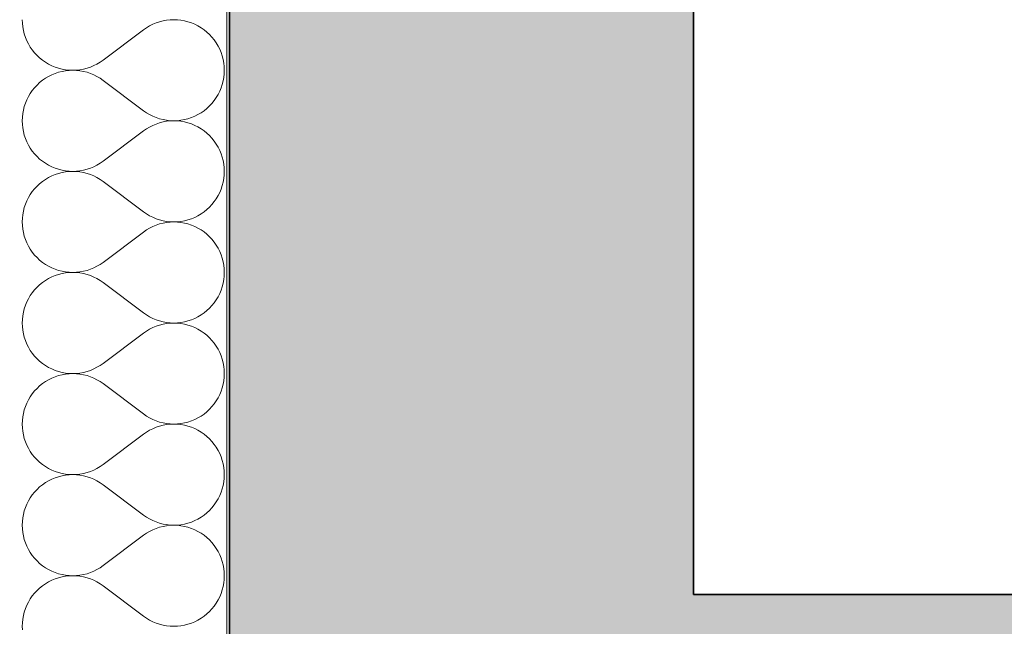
# Model space of a CAD drawing. Header units: millimetres. Extents: x 82175 to 237000, y 24756 to 471700.
# Tile 155 of 256: x 92622 to 93364, y 379892 to 380349. Entities that reach past the tile are written whole.
import ezdxf

# ---------------------------------------------------------------- set-up
doc = ezdxf.new("R2010")
doc.units = ezdxf.units.MM
for name, color, linetype in [('- A - ocieplenie', 8, 'Continuous'), ('Konstrukcja - Stropy', 8, 'Continuous'), ('Konstrukcja - Ściany działowe', 8, 'Continuous'), ('Konstrukcja - Ściany zewnętrzne', 8, 'Continuous')]:
    doc.layers.add(name, color=color, linetype=linetype)

# ---------------------------------------------------------------- blocks, each defined once
blk = doc.blocks.new('*X29')
at = {"layer": '- A - ocieplenie', "linetype": 'Continuous', "lineweight": 13, "ltscale": 100}
for p, q in [((19781.28, 389880.71), (19781.38, 389877.99)), ((19892.83, 389880.61), (19890.12, 389880.31)), ((19895.55, 389880.71), (19892.83, 389880.61)), ((19898.26, 389880.61), (19895.55, 389880.71)), ((19900.97, 389880.32), (19898.26, 389880.61)), ((19781.38, 389877.99), (19781.67, 389875.28)), ((19781.67, 389875.28), (19782.16, 389872.61)), ((19872.71, 389873.09), (19842.24, 389850.23)), ((19874.95, 389874.64), (19872.71, 389873.09)), ((19877.28, 389876.03), (19874.95, 389874.64)), ((19879.72, 389877.25), (19877.28, 389876.03)), ((19882.23, 389878.29), (19879.72, 389877.25)), ((19884.81, 389879.16), (19882.23, 389878.29)), ((19887.45, 389879.83), (19884.81, 389879.16)), ((19890.12, 389880.31), (19887.45, 389879.83)), ((19903.65, 389879.84), (19900.97, 389880.32)), ((19906.28, 389879.17), (19903.65, 389879.84)), ((19908.87, 389878.31), (19906.28, 389879.17)), ((19911.38, 389877.27), (19908.87, 389878.31)), ((19913.81, 389876.05), (19911.38, 389877.27)), ((19916.15, 389874.67), (19913.81, 389876.05)), ((19918.39, 389873.12), (19916.15, 389874.67)), ((19920.51, 389871.41), (19918.39, 389873.12)), ((19782.16, 389872.61), (19782.83, 389869.97)), ((19782.83, 389869.97), (19783.69, 389867.39)), ((19783.69, 389867.39), (19784.73, 389864.88)), ((19922.5, 389869.56), (19920.51, 389871.41)), ((19924.35, 389867.57), (19922.5, 389869.56)), ((19926.06, 389865.45), (19924.35, 389867.57)), ((19784.73, 389864.88), (19785.95, 389862.44)), ((19785.95, 389862.44), (19787.34, 389860.1)), ((19787.34, 389860.1), (19788.89, 389857.87)), ((19927.61, 389863.21), (19926.06, 389865.45)), ((19929, 389860.88), (19927.61, 389863.21)), ((19930.22, 389858.44), (19929, 389860.88)), ((19931.26, 389855.93), (19930.22, 389858.44)), ((19788.89, 389857.87), (19790.6, 389855.75)), ((19790.6, 389855.75), (19792.45, 389853.76)), ((19792.45, 389853.76), (19794.44, 389851.91)), ((19794.44, 389851.91), (19796.56, 389850.2)), ((19932.12, 389853.35), (19931.26, 389855.93)), ((19932.79, 389850.71), (19932.12, 389853.35)), ((19933.28, 389848.03), (19932.79, 389850.71)), ((19796.56, 389850.2), (19798.8, 389848.65)), ((19798.8, 389848.65), (19801.14, 389847.26)), ((19801.14, 389847.26), (19803.57, 389846.05)), ((19803.57, 389846.05), (19806.08, 389845.01)), ((19806.08, 389845.01), (19808.67, 389844.15)), ((19808.67, 389844.15), (19811.3, 389843.48)), ((19811.3, 389843.48), (19813.98, 389843)), ((19824.83, 389843), (19827.5, 389843.49)), ((19827.5, 389843.49), (19830.14, 389844.16)), ((19830.14, 389844.16), (19832.72, 389845.02)), ((19832.72, 389845.02), (19835.23, 389846.07)), ((19835.23, 389846.07), (19837.66, 389847.29)), ((19837.66, 389847.29), (19840, 389848.68)), ((19840, 389848.68), (19842.24, 389850.23)), ((19933.57, 389845.33), (19933.28, 389848.03)), ((19933.67, 389842.61), (19933.57, 389845.33)), ((19798.8, 389836.57), (19796.56, 389835.02)), ((19801.14, 389837.96), (19798.8, 389836.57)), ((19803.57, 389839.18), (19801.14, 389837.96)), ((19806.08, 389840.22), (19803.57, 389839.18)), ((19808.67, 389841.07), (19806.08, 389840.22)), ((19811.3, 389841.75), (19808.67, 389841.07)), ((19813.98, 389842.23), (19811.3, 389841.75)), ((19813.98, 389843), (19816.69, 389842.71)), ((19816.69, 389842.52), (19813.98, 389842.23)), ((19816.69, 389842.71), (19819.4, 389842.61)), ((19819.4, 389842.61), (19816.69, 389842.52)), ((19819.4, 389842.61), (19822.12, 389842.71)), ((19822.12, 389842.51), (19819.4, 389842.61)), ((19822.12, 389842.71), (19824.83, 389843)), ((19824.83, 389842.22), (19822.12, 389842.51)), ((19827.5, 389841.73), (19824.83, 389842.22)), ((19830.14, 389841.06), (19827.5, 389841.73)), ((19832.72, 389840.2), (19830.14, 389841.06)), ((19835.23, 389839.16), (19832.72, 389840.2)), ((19837.66, 389837.94), (19835.23, 389839.16)), ((19840, 389836.55), (19837.66, 389837.94)), ((19842.24, 389834.99), (19840, 389836.55)), ((19932.79, 389834.51), (19933.28, 389837.19)), ((19933.28, 389837.19), (19933.57, 389839.89)), ((19933.57, 389839.89), (19933.67, 389842.61)), ((19790.6, 389829.47), (19788.89, 389827.35)), ((19792.45, 389831.46), (19790.6, 389829.47)), ((19794.44, 389833.32), (19792.45, 389831.46)), ((19796.56, 389835.02), (19794.44, 389833.32)), ((19872.71, 389812.14), (19842.24, 389834.99)), ((19930.22, 389826.78), (19931.26, 389829.29)), ((19931.26, 389829.29), (19932.12, 389831.87)), ((19932.12, 389831.87), (19932.79, 389834.51)), ((19785.95, 389822.78), (19784.73, 389820.35)), ((19787.34, 389825.12), (19785.95, 389822.78)), ((19788.89, 389827.35), (19787.34, 389825.12)), ((19926.06, 389819.77), (19927.61, 389822.01)), ((19927.61, 389822.01), (19929, 389824.35)), ((19929, 389824.35), (19930.22, 389826.78)), ((19782.83, 389815.25), (19782.16, 389812.62)), ((19783.69, 389817.83), (19782.83, 389815.25)), ((19784.73, 389820.35), (19783.69, 389817.83)), ((19918.39, 389812.11), (19920.51, 389813.81)), ((19920.51, 389813.81), (19922.5, 389815.67)), ((19922.5, 389815.67), (19924.35, 389817.66)), ((19924.35, 389817.66), (19926.06, 389819.77)), ((19781.38, 389807.23), (19781.28, 389804.52)), ((19781.67, 389809.94), (19781.38, 389807.23)), ((19782.16, 389812.62), (19781.67, 389809.94)), ((19872.71, 389812.14), (19874.95, 389810.58)), ((19874.95, 389810.58), (19877.28, 389809.19)), ((19877.28, 389809.19), (19879.72, 389807.97)), ((19879.72, 389807.97), (19882.23, 389806.93)), ((19882.23, 389806.93), (19884.81, 389806.07)), ((19906.28, 389806.05), (19908.87, 389806.91)), ((19908.87, 389806.91), (19911.38, 389807.95)), ((19911.38, 389807.95), (19913.81, 389809.17)), ((19913.81, 389809.17), (19916.15, 389810.56)), ((19916.15, 389810.56), (19918.39, 389812.11)), ((19781.28, 389804.52), (19781.38, 389801.8)), ((19781.38, 389801.8), (19781.67, 389799.09)), ((19781.67, 389799.09), (19782.16, 389796.42)), ((19877.28, 389799.84), (19874.95, 389798.45)), ((19879.72, 389801.06), (19877.28, 389799.84)), ((19882.23, 389802.1), (19879.72, 389801.06)), ((19884.81, 389802.96), (19882.23, 389802.1)), ((19884.81, 389806.07), (19887.45, 389805.39)), ((19887.45, 389803.64), (19884.81, 389802.96)), ((19887.45, 389805.39), (19890.12, 389804.91)), ((19890.12, 389804.12), (19887.45, 389803.64)), ((19890.12, 389804.91), (19892.83, 389804.61)), ((19892.83, 389804.42), (19890.12, 389804.12)), ((19892.83, 389804.61), (19895.55, 389804.52)), ((19895.55, 389804.52), (19892.83, 389804.42)), ((19895.55, 389804.52), (19898.26, 389804.61)), ((19898.26, 389804.42), (19895.55, 389804.52)), ((19898.26, 389804.61), (19900.97, 389804.9)), ((19900.97, 389804.13), (19898.26, 389804.42)), ((19900.97, 389804.9), (19903.65, 389805.38)), ((19903.65, 389803.65), (19900.97, 389804.13)), ((19903.65, 389805.38), (19906.28, 389806.05)), ((19906.28, 389802.98), (19903.65, 389803.65)), ((19908.87, 389802.12), (19906.28, 389802.98)), ((19911.38, 389801.08), (19908.87, 389802.12)), ((19913.81, 389799.86), (19911.38, 389801.08)), ((19916.15, 389798.48), (19913.81, 389799.86)), ((19782.16, 389796.42), (19782.83, 389793.78)), ((19782.83, 389793.78), (19783.69, 389791.2)), ((19872.71, 389796.9), (19842.24, 389774.04)), ((19874.95, 389798.45), (19872.71, 389796.9)), ((19918.39, 389796.93), (19916.15, 389798.48)), ((19920.51, 389795.22), (19918.39, 389796.93)), ((19922.5, 389793.37), (19920.51, 389795.22)), ((19924.35, 389791.38), (19922.5, 389793.37)), ((19926.06, 389789.26), (19924.35, 389791.38)), ((19783.69, 389791.2), (19784.73, 389788.68)), ((19784.73, 389788.68), (19785.95, 389786.25)), ((19785.95, 389786.25), (19787.34, 389783.91)), ((19787.34, 389783.91), (19788.89, 389781.68)), ((19927.61, 389787.02), (19926.06, 389789.26)), ((19929, 389784.68), (19927.61, 389787.02)), ((19930.22, 389782.25), (19929, 389784.68)), ((19788.89, 389781.68), (19790.6, 389779.56)), ((19790.6, 389779.56), (19792.45, 389777.57)), ((19792.45, 389777.57), (19794.44, 389775.72)), ((19931.26, 389779.74), (19930.22, 389782.25)), ((19932.12, 389777.16), (19931.26, 389779.74)), ((19932.79, 389774.52), (19932.12, 389777.16)), ((19794.44, 389775.72), (19796.56, 389774.01)), ((19796.56, 389774.01), (19798.8, 389772.46)), ((19798.8, 389772.46), (19801.14, 389771.07)), ((19801.14, 389771.07), (19803.57, 389769.86)), ((19803.57, 389769.86), (19806.08, 389768.82)), ((19832.72, 389768.83), (19835.23, 389769.88)), ((19835.23, 389769.88), (19837.66, 389771.1)), ((19837.66, 389771.1), (19840, 389772.49)), ((19840, 389772.49), (19842.24, 389774.04)), ((19933.28, 389771.84), (19932.79, 389774.52)), ((19933.57, 389769.14), (19933.28, 389771.84)), ((19933.67, 389766.42), (19933.57, 389769.14)), ((19801.14, 389761.77), (19798.8, 389760.38)), ((19803.57, 389762.99), (19801.14, 389761.77)), ((19806.08, 389764.03), (19803.57, 389762.99)), ((19806.08, 389768.82), (19808.67, 389767.96)), ((19808.67, 389764.88), (19806.08, 389764.03)), ((19808.67, 389767.96), (19811.3, 389767.29)), ((19811.3, 389765.55), (19808.67, 389764.88)), ((19811.3, 389767.29), (19813.98, 389766.81)), ((19813.98, 389766.04), (19811.3, 389765.55)), ((19813.98, 389766.81), (19816.69, 389766.52)), ((19816.69, 389766.33), (19813.98, 389766.04)), ((19816.69, 389766.52), (19819.4, 389766.42)), ((19819.4, 389766.42), (19816.69, 389766.33)), ((19819.4, 389766.42), (19822.12, 389766.52)), ((19822.12, 389766.32), (19819.4, 389766.42)), ((19822.12, 389766.52), (19824.83, 389766.81)), ((19824.83, 389766.03), (19822.12, 389766.32)), ((19824.83, 389766.81), (19827.5, 389767.3)), ((19827.5, 389765.54), (19824.83, 389766.03)), ((19827.5, 389767.3), (19830.14, 389767.97)), ((19830.14, 389764.87), (19827.5, 389765.54)), ((19830.14, 389767.97), (19832.72, 389768.83)), ((19832.72, 389764.01), (19830.14, 389764.87)), ((19835.23, 389762.97), (19832.72, 389764.01)), ((19837.66, 389761.75), (19835.23, 389762.97)), ((19840, 389760.36), (19837.66, 389761.75)), ((19933.28, 389761), (19933.57, 389763.7)), ((19933.57, 389763.7), (19933.67, 389766.42)), ((19792.45, 389755.27), (19790.6, 389753.28)), ((19794.44, 389757.12), (19792.45, 389755.27)), ((19796.56, 389758.83), (19794.44, 389757.12)), ((19798.8, 389760.38), (19796.56, 389758.83)), ((19842.24, 389758.8), (19840, 389760.36)), ((19872.71, 389735.94), (19842.24, 389758.8)), ((19931.26, 389753.1), (19932.12, 389755.68)), ((19932.12, 389755.68), (19932.79, 389758.32)), ((19932.79, 389758.32), (19933.28, 389761)), ((19787.34, 389748.93), (19785.95, 389746.59)), ((19788.89, 389751.16), (19787.34, 389748.93)), ((19790.6, 389753.28), (19788.89, 389751.16)), ((19927.61, 389745.82), (19929, 389748.16)), ((19929, 389748.16), (19930.22, 389750.59)), ((19930.22, 389750.59), (19931.26, 389753.1)), ((19783.69, 389741.64), (19782.83, 389739.06)), ((19784.73, 389744.16), (19783.69, 389741.64)), ((19785.95, 389746.59), (19784.73, 389744.16)), ((19920.51, 389737.62), (19922.5, 389739.47)), ((19922.5, 389739.47), (19924.35, 389741.47)), ((19924.35, 389741.47), (19926.06, 389743.58)), ((19926.06, 389743.58), (19927.61, 389745.82)), ((19781.67, 389733.75), (19781.38, 389731.04)), ((19782.16, 389736.43), (19781.67, 389733.75)), ((19782.83, 389739.06), (19782.16, 389736.43)), ((19872.71, 389735.94), (19874.95, 389734.39)), ((19874.95, 389734.39), (19877.28, 389733)), ((19877.28, 389733), (19879.72, 389731.78)), ((19911.38, 389731.76), (19913.81, 389732.98)), ((19913.81, 389732.98), (19916.15, 389734.36)), ((19916.15, 389734.36), (19918.39, 389735.92)), ((19918.39, 389735.92), (19920.51, 389737.62)), ((19781.38, 389731.04), (19781.28, 389728.33)), ((19781.28, 389728.33), (19781.38, 389725.61)), ((19781.38, 389725.61), (19781.67, 389722.9)), ((19879.72, 389724.87), (19877.28, 389723.65)), ((19879.72, 389731.78), (19882.23, 389730.74)), ((19882.23, 389725.91), (19879.72, 389724.87)), ((19882.23, 389730.74), (19884.81, 389729.88)), ((19884.81, 389726.77), (19882.23, 389725.91)), ((19884.81, 389729.88), (19887.45, 389729.2)), ((19887.45, 389727.45), (19884.81, 389726.77)), ((19887.45, 389729.2), (19890.12, 389728.72)), ((19890.12, 389727.93), (19887.45, 389727.45)), ((19890.12, 389728.72), (19892.83, 389728.42)), ((19892.83, 389728.23), (19890.12, 389727.93)), ((19892.83, 389728.42), (19895.55, 389728.33)), ((19895.55, 389728.33), (19892.83, 389728.23)), ((19895.55, 389728.33), (19898.26, 389728.42)), ((19898.26, 389728.23), (19895.55, 389728.33)), ((19898.26, 389728.42), (19900.97, 389728.71)), ((19900.97, 389727.94), (19898.26, 389728.23)), ((19900.97, 389728.71), (19903.65, 389729.19)), ((19903.65, 389727.46), (19900.97, 389727.94)), ((19903.65, 389729.19), (19906.28, 389729.86)), ((19906.28, 389726.79), (19903.65, 389727.46)), ((19906.28, 389729.86), (19908.87, 389730.72)), ((19908.87, 389725.93), (19906.28, 389726.79)), ((19908.87, 389730.72), (19911.38, 389731.76)), ((19911.38, 389724.89), (19908.87, 389725.93)), ((19913.81, 389723.67), (19911.38, 389724.89)), ((19781.67, 389722.9), (19782.16, 389720.22)), ((19782.16, 389720.22), (19782.83, 389717.59)), ((19782.83, 389717.59), (19783.69, 389715.01)), ((19872.71, 389720.71), (19842.24, 389697.85)), ((19874.95, 389722.26), (19872.71, 389720.71)), ((19877.28, 389723.65), (19874.95, 389722.26)), ((19916.15, 389722.29), (19913.81, 389723.67)), ((19918.39, 389720.74), (19916.15, 389722.29)), ((19920.51, 389719.03), (19918.39, 389720.74)), ((19922.5, 389717.18), (19920.51, 389719.03)), ((19924.35, 389715.19), (19922.5, 389717.18)), ((19783.69, 389715.01), (19784.73, 389712.49)), ((19784.73, 389712.49), (19785.95, 389710.06)), ((19785.95, 389710.06), (19787.34, 389707.72)), ((19926.06, 389713.07), (19924.35, 389715.19)), ((19927.61, 389710.83), (19926.06, 389713.07)), ((19929, 389708.49), (19927.61, 389710.83)), ((19787.34, 389707.72), (19788.89, 389705.49)), ((19788.89, 389705.49), (19790.6, 389703.37)), ((19790.6, 389703.37), (19792.45, 389701.38)), ((19930.22, 389706.06), (19929, 389708.49)), ((19931.26, 389703.55), (19930.22, 389706.06)), ((19932.12, 389700.97), (19931.26, 389703.55)), ((19792.45, 389701.38), (19794.44, 389699.53)), ((19794.44, 389699.53), (19796.56, 389697.82)), ((19796.56, 389697.82), (19798.8, 389696.27)), ((19798.8, 389696.27), (19801.14, 389694.88)), ((19801.14, 389694.88), (19803.57, 389693.67)), ((19835.23, 389693.69), (19837.66, 389694.91)), ((19837.66, 389694.91), (19840, 389696.3)), ((19840, 389696.3), (19842.24, 389697.85)), ((19932.79, 389698.33), (19932.12, 389700.97)), ((19933.28, 389695.65), (19932.79, 389698.33)), ((19933.57, 389692.95), (19933.28, 389695.65)), ((19803.57, 389693.67), (19806.08, 389692.63)), ((19806.08, 389687.83), (19803.57, 389686.8)), ((19806.08, 389692.63), (19808.67, 389691.77)), ((19808.67, 389688.69), (19806.08, 389687.83)), ((19808.67, 389691.77), (19811.3, 389691.1)), ((19811.3, 389689.36), (19808.67, 389688.69)), ((19811.3, 389691.1), (19813.98, 389690.61)), ((19813.98, 389689.85), (19811.3, 389689.36)), ((19813.98, 389690.61), (19816.69, 389690.33)), ((19816.69, 389690.13), (19813.98, 389689.85)), ((19816.69, 389690.33), (19819.4, 389690.23)), ((19819.4, 389690.23), (19816.69, 389690.13)), ((19819.4, 389690.23), (19822.12, 389690.33)), ((19822.12, 389690.13), (19819.4, 389690.23)), ((19822.12, 389690.33), (19824.83, 389690.62)), ((19824.83, 389689.84), (19822.12, 389690.13)), ((19824.83, 389690.62), (19827.5, 389691.11)), ((19827.5, 389689.35), (19824.83, 389689.84)), ((19827.5, 389691.11), (19830.14, 389691.78)), ((19830.14, 389688.68), (19827.5, 389689.35)), ((19830.14, 389691.78), (19832.72, 389692.64)), ((19832.72, 389687.82), (19830.14, 389688.68)), ((19832.72, 389692.64), (19835.23, 389693.69)), ((19835.23, 389686.77), (19832.72, 389687.82)), ((19933.28, 389684.81), (19933.57, 389687.51)), ((19933.67, 389690.23), (19933.57, 389692.95)), ((19933.57, 389687.51), (19933.67, 389690.23)), ((19794.44, 389680.93), (19792.45, 389679.08)), ((19796.56, 389682.64), (19794.44, 389680.93)), ((19798.8, 389684.19), (19796.56, 389682.64)), ((19801.14, 389685.58), (19798.8, 389684.19)), ((19803.57, 389686.8), (19801.14, 389685.58)), ((19837.66, 389685.55), (19835.23, 389686.77)), ((19840, 389684.16), (19837.66, 389685.55)), ((19842.24, 389682.61), (19840, 389684.16)), ((19872.71, 389659.75), (19842.24, 389682.61)), ((19932.12, 389679.49), (19932.79, 389682.13)), ((19932.79, 389682.13), (19933.28, 389684.81)), ((19787.34, 389672.74), (19785.95, 389670.4)), ((19788.89, 389674.97), (19787.34, 389672.74)), ((19790.6, 389677.09), (19788.89, 389674.97)), ((19792.45, 389679.08), (19790.6, 389677.09)), ((19929, 389671.97), (19930.22, 389674.4)), ((19930.22, 389674.4), (19931.26, 389676.91)), ((19931.26, 389676.91), (19932.12, 389679.49)), ((19783.69, 389665.45), (19782.83, 389662.87)), ((19784.73, 389667.97), (19783.69, 389665.45)), ((19785.95, 389670.4), (19784.73, 389667.97)), ((19922.5, 389663.28), (19924.35, 389665.27)), ((19924.35, 389665.27), (19926.06, 389667.39)), ((19926.06, 389667.39), (19927.61, 389669.63)), ((19927.61, 389669.63), (19929, 389671.97)), ((19782.16, 389660.24), (19781.67, 389657.56)), ((19782.83, 389662.87), (19782.16, 389660.24)), ((19872.71, 389659.75), (19874.95, 389658.2)), ((19874.95, 389658.2), (19877.28, 389656.81)), ((19913.81, 389656.79), (19916.15, 389658.17)), ((19916.15, 389658.17), (19918.39, 389659.72)), ((19918.39, 389659.72), (19920.51, 389661.43)), ((19920.51, 389661.43), (19922.5, 389663.28)), ((19781.38, 389654.85), (19781.28, 389652.13)), ((19781.28, 389652.13), (19781.38, 389649.42)), ((19781.67, 389657.56), (19781.38, 389654.85)), ((19877.28, 389656.81), (19879.72, 389655.59)), ((19879.72, 389655.59), (19882.23, 389654.55)), ((19882.23, 389654.55), (19884.81, 389653.69)), ((19884.81, 389650.58), (19882.23, 389649.72)), ((19884.81, 389653.69), (19887.45, 389653.01)), ((19887.45, 389651.26), (19884.81, 389650.58)), ((19887.45, 389653.01), (19890.12, 389652.53)), ((19890.12, 389651.74), (19887.45, 389651.26)), ((19890.12, 389652.53), (19892.83, 389652.23)), ((19892.83, 389652.04), (19890.12, 389651.74)), ((19892.83, 389652.23), (19895.55, 389652.13)), ((19895.55, 389652.13), (19892.83, 389652.04)), ((19895.55, 389652.13), (19898.26, 389652.23)), ((19898.26, 389652.04), (19895.55, 389652.13)), ((19898.26, 389652.23), (19900.97, 389652.52)), ((19900.97, 389651.75), (19898.26, 389652.04)), ((19900.97, 389652.52), (19903.65, 389653)), ((19903.65, 389651.27), (19900.97, 389651.75)), ((19903.65, 389653), (19906.28, 389653.67)), ((19906.28, 389650.6), (19903.65, 389651.27)), ((19906.28, 389653.67), (19908.87, 389654.53)), ((19908.87, 389649.74), (19906.28, 389650.6)), ((19908.87, 389654.53), (19911.38, 389655.57)), ((19911.38, 389655.57), (19913.81, 389656.79)), ((19781.38, 389649.42), (19781.67, 389646.71)), ((19781.67, 389646.71), (19782.16, 389644.03)), ((19782.16, 389644.03), (19782.83, 389641.4)), ((19872.71, 389644.52), (19842.24, 389621.66)), ((19874.95, 389646.07), (19872.71, 389644.52)), ((19877.28, 389647.46), (19874.95, 389646.07)), ((19879.72, 389648.68), (19877.28, 389647.46)), ((19882.23, 389649.72), (19879.72, 389648.68)), ((19911.38, 389648.7), (19908.87, 389649.74)), ((19913.81, 389647.48), (19911.38, 389648.7)), ((19916.15, 389646.1), (19913.81, 389647.48)), ((19918.39, 389644.55), (19916.15, 389646.1)), ((19920.51, 389642.84), (19918.39, 389644.55)), ((19922.5, 389640.99), (19920.51, 389642.84)), ((19782.83, 389641.4), (19783.69, 389638.82)), ((19783.69, 389638.82), (19784.73, 389636.3)), ((19784.73, 389636.3), (19785.95, 389633.87)), ((19924.35, 389639), (19922.5, 389640.99)), ((19926.06, 389636.88), (19924.35, 389639)), ((19927.61, 389634.64), (19926.06, 389636.88)), ((19785.95, 389633.87), (19787.34, 389631.53)), ((19787.34, 389631.53), (19788.89, 389629.3)), ((19788.89, 389629.3), (19790.6, 389627.18)), ((19929, 389632.3), (19927.61, 389634.64)), ((19930.22, 389629.87), (19929, 389632.3)), ((19931.26, 389627.36), (19930.22, 389629.87)), ((19790.6, 389627.18), (19792.45, 389625.19)), ((19792.45, 389625.19), (19794.44, 389623.34)), ((19794.44, 389623.34), (19796.56, 389621.63)), ((19796.56, 389621.63), (19798.8, 389620.08)), ((19840, 389620.11), (19842.24, 389621.66)), ((19932.12, 389624.78), (19931.26, 389627.36)), ((19932.79, 389622.14), (19932.12, 389624.78)), ((19933.28, 389619.46), (19932.79, 389622.14)), ((19798.8, 389620.08), (19801.14, 389618.69)), ((19801.14, 389618.69), (19803.57, 389617.48)), ((19803.57, 389617.48), (19806.08, 389616.44)), ((19806.08, 389616.44), (19808.67, 389615.58)), ((19808.67, 389615.58), (19811.3, 389614.91)), ((19811.3, 389613.17), (19808.67, 389612.5)), ((19811.3, 389614.91), (19813.98, 389614.42)), ((19813.98, 389613.66), (19811.3, 389613.17)), ((19813.98, 389614.42), (19816.69, 389614.14)), ((19816.69, 389613.94), (19813.98, 389613.66)), ((19816.69, 389614.14), (19819.4, 389614.04)), ((19819.4, 389614.04), (19816.69, 389613.94)), ((19819.4, 389614.04), (19822.12, 389614.14)), ((19822.12, 389613.94), (19819.4, 389614.04)), ((19822.12, 389614.14), (19824.83, 389614.43)), ((19824.83, 389613.65), (19822.12, 389613.94)), ((19824.83, 389614.43), (19827.5, 389614.92)), ((19827.5, 389613.16), (19824.83, 389613.65)), ((19827.5, 389614.92), (19830.14, 389615.59)), ((19830.14, 389612.49), (19827.5, 389613.16)), ((19830.14, 389615.59), (19832.72, 389616.45)), ((19832.72, 389616.45), (19835.23, 389617.5)), ((19835.23, 389617.5), (19837.66, 389618.72)), ((19837.66, 389618.72), (19840, 389620.11)), ((19933.57, 389616.76), (19933.28, 389619.46)), ((19933.67, 389614.04), (19933.57, 389616.76)), ((19933.57, 389611.32), (19933.67, 389614.04)), ((19796.56, 389606.45), (19794.44, 389604.74)), ((19798.8, 389608), (19796.56, 389606.45)), ((19801.14, 389609.39), (19798.8, 389608)), ((19803.57, 389610.6), (19801.14, 389609.39)), ((19806.08, 389611.64), (19803.57, 389610.6)), ((19808.67, 389612.5), (19806.08, 389611.64)), ((19832.72, 389611.63), (19830.14, 389612.49)), ((19835.23, 389610.58), (19832.72, 389611.63)), ((19837.66, 389609.36), (19835.23, 389610.58)), ((19840, 389607.97), (19837.66, 389609.36)), ((19842.24, 389606.42), (19840, 389607.97)), ((19872.71, 389583.56), (19842.24, 389606.42)), ((19932.12, 389603.3), (19932.79, 389605.94)), ((19932.79, 389605.94), (19933.28, 389608.62)), ((19933.28, 389608.62), (19933.57, 389611.32)), ((19788.89, 389598.78), (19787.34, 389596.55)), ((19790.6, 389600.9), (19788.89, 389598.78)), ((19792.45, 389602.89), (19790.6, 389600.9)), ((19794.44, 389604.74), (19792.45, 389602.89)), ((19930.22, 389598.21), (19931.26, 389600.72)), ((19931.26, 389600.72), (19932.12, 389603.3)), ((19784.73, 389591.78), (19783.69, 389589.26)), ((19785.95, 389594.21), (19784.73, 389591.78)), ((19787.34, 389596.55), (19785.95, 389594.21)), ((19924.35, 389589.08), (19926.06, 389591.2)), ((19926.06, 389591.2), (19927.61, 389593.44)), ((19927.61, 389593.44), (19929, 389595.78)), ((19929, 389595.78), (19930.22, 389598.21)), ((19782.16, 389584.05), (19781.67, 389581.37)), ((19782.83, 389586.68), (19782.16, 389584.05)), ((19783.69, 389589.26), (19782.83, 389586.68)), ((19872.71, 389583.56), (19874.95, 389582.01)), ((19916.15, 389581.98), (19918.39, 389583.53)), ((19918.39, 389583.53), (19920.51, 389585.24)), ((19920.51, 389585.24), (19922.5, 389587.09)), ((19922.5, 389587.09), (19924.35, 389589.08)), ((19781.38, 389578.66), (19781.28, 389575.94)), ((19781.67, 389581.37), (19781.38, 389578.66)), ((19874.95, 389582.01), (19877.28, 389580.62)), ((19877.28, 389580.62), (19879.72, 389579.4)), ((19879.72, 389579.4), (19882.23, 389578.36)), ((19882.23, 389578.36), (19884.81, 389577.5)), ((19884.81, 389577.5), (19887.45, 389576.82)), ((19887.45, 389576.82), (19890.12, 389576.34)), ((19890.12, 389576.34), (19892.83, 389576.04)), ((19892.83, 389576.04), (19895.55, 389575.94)), ((19895.55, 389575.94), (19898.26, 389576.04)), ((19898.26, 389576.04), (19900.97, 389576.33)), ((19900.97, 389576.33), (19903.65, 389576.81)), ((19903.65, 389576.81), (19906.28, 389577.48)), ((19906.28, 389577.48), (19908.87, 389578.34)), ((19908.87, 389578.34), (19911.38, 389579.38)), ((19911.38, 389579.38), (19913.81, 389580.6)), ((19913.81, 389580.6), (19916.15, 389581.98)), ((19781.28, 389575.94), (19781.38, 389573.23)), ((19781.38, 389573.23), (19781.67, 389570.52)), ((19781.67, 389570.52), (19782.16, 389567.84)), ((19874.95, 389569.88), (19872.71, 389568.33)), ((19877.28, 389571.27), (19874.95, 389569.88)), ((19879.72, 389572.49), (19877.28, 389571.27)), ((19882.23, 389573.53), (19879.72, 389572.49)), ((19884.81, 389574.39), (19882.23, 389573.53)), ((19887.45, 389575.07), (19884.81, 389574.39)), ((19890.12, 389575.55), (19887.45, 389575.07)), ((19892.83, 389575.85), (19890.12, 389575.55)), ((19895.55, 389575.94), (19892.83, 389575.85)), ((19898.26, 389575.85), (19895.55, 389575.94)), ((19900.97, 389575.56), (19898.26, 389575.85)), ((19903.65, 389575.08), (19900.97, 389575.56)), ((19906.28, 389574.41), (19903.65, 389575.08)), ((19908.87, 389573.55), (19906.28, 389574.41)), ((19911.38, 389572.51), (19908.87, 389573.55)), ((19913.81, 389571.29), (19911.38, 389572.51)), ((19916.15, 389569.91), (19913.81, 389571.29)), ((19918.39, 389568.35), (19916.15, 389569.91)), ((19782.16, 389567.84), (19782.83, 389565.21)), ((19782.83, 389565.21), (19783.69, 389562.63)), ((19783.69, 389562.63), (19784.73, 389560.11)), ((19872.71, 389568.33), (19842.24, 389545.47)), ((19920.51, 389566.65), (19918.39, 389568.35)), ((19922.5, 389564.8), (19920.51, 389566.65)), ((19924.35, 389562.8), (19922.5, 389564.8)), ((19926.06, 389560.69), (19924.35, 389562.8)), ((19784.73, 389560.11), (19785.95, 389557.68)), ((19785.95, 389557.68), (19787.34, 389555.34)), ((19787.34, 389555.34), (19788.89, 389553.11)), ((19927.61, 389558.45), (19926.06, 389560.69)), ((19929, 389556.11), (19927.61, 389558.45)), ((19930.22, 389553.68), (19929, 389556.11)), ((19788.89, 389553.11), (19790.6, 389550.99)), ((19790.6, 389550.99), (19792.45, 389549)), ((19792.45, 389549), (19794.44, 389547.15)), ((19794.44, 389547.15), (19796.56, 389545.44)), ((19931.26, 389551.17), (19930.22, 389553.68)), ((19932.12, 389548.59), (19931.26, 389551.17)), ((19932.79, 389545.95), (19932.12, 389548.59)), ((19796.56, 389545.44), (19798.8, 389543.89)), ((19798.8, 389543.89), (19801.14, 389542.5)), ((19801.14, 389542.5), (19803.57, 389541.28)), ((19803.57, 389541.28), (19806.08, 389540.24)), ((19806.08, 389540.24), (19808.67, 389539.39)), ((19808.67, 389539.39), (19811.3, 389538.72)), ((19827.5, 389538.73), (19830.14, 389539.4)), ((19830.14, 389539.4), (19832.72, 389540.26)), ((19832.72, 389540.26), (19835.23, 389541.3)), ((19835.23, 389541.3), (19837.66, 389542.52)), ((19837.66, 389542.52), (19840, 389543.91)), ((19840, 389543.91), (19842.24, 389545.47)), ((19933.28, 389543.27), (19932.79, 389545.95)), ((19933.57, 389540.57), (19933.28, 389543.27)), ((19933.67, 389537.85), (19933.57, 389540.57)), ((19798.8, 389531.81), (19796.56, 389530.26)), ((19801.14, 389533.2), (19798.8, 389531.81)), ((19803.57, 389534.41), (19801.14, 389533.2)), ((19806.08, 389535.45), (19803.57, 389534.41)), ((19808.67, 389536.31), (19806.08, 389535.45)), ((19811.3, 389536.98), (19808.67, 389536.31)), ((19811.3, 389538.72), (19813.98, 389538.23)), ((19813.98, 389537.46), (19811.3, 389536.98)), ((19813.98, 389538.23), (19816.69, 389537.94)), ((19816.69, 389537.75), (19813.98, 389537.46)), ((19816.69, 389537.94), (19819.4, 389537.85)), ((19819.4, 389537.85), (19816.69, 389537.75)), ((19819.4, 389537.85), (19822.12, 389537.95)), ((19822.12, 389537.75), (19819.4, 389537.85)), ((19822.12, 389537.95), (19824.83, 389538.24)), ((19824.83, 389537.46), (19822.12, 389537.75)), ((19824.83, 389538.24), (19827.5, 389538.73)), ((19827.5, 389536.97), (19824.83, 389537.46)), ((19830.14, 389536.3), (19827.5, 389536.97)), ((19832.72, 389535.44), (19830.14, 389536.3)), ((19835.23, 389534.39), (19832.72, 389535.44)), ((19837.66, 389533.17), (19835.23, 389534.39)), ((19840, 389531.78), (19837.66, 389533.17)), ((19842.24, 389530.23), (19840, 389531.78)), ((19932.79, 389529.75), (19933.28, 389532.43)), ((19933.28, 389532.43), (19933.57, 389535.13)), ((19933.57, 389535.13), (19933.67, 389537.85)), ((19790.6, 389524.71), (19788.89, 389522.59)), ((19792.45, 389526.7), (19790.6, 389524.71)), ((19794.44, 389528.55), (19792.45, 389526.7)), ((19796.56, 389530.26), (19794.44, 389528.55)), ((19872.71, 389507.37), (19842.24, 389530.23)), ((19930.22, 389522.02), (19931.26, 389524.53)), ((19931.26, 389524.53), (19932.12, 389527.11)), ((19932.12, 389527.11), (19932.79, 389529.75)), ((19785.95, 389518.02), (19784.73, 389515.59)), ((19787.34, 389520.36), (19785.95, 389518.02)), ((19788.89, 389522.59), (19787.34, 389520.36)), ((19926.06, 389515.01), (19927.61, 389517.25)), ((19927.61, 389517.25), (19929, 389519.59)), ((19929, 389519.59), (19930.22, 389522.02)), ((19782.83, 389510.49), (19782.16, 389507.86)), ((19783.69, 389513.07), (19782.83, 389510.49)), ((19784.73, 389515.59), (19783.69, 389513.07)), ((19920.51, 389509.05), (19922.5, 389510.9)), ((19922.5, 389510.9), (19924.35, 389512.89)), ((19924.35, 389512.89), (19926.06, 389515.01)), ((19781.38, 389502.47), (19781.28, 389499.75)), ((19781.67, 389505.18), (19781.38, 389502.47)), ((19782.16, 389507.86), (19781.67, 389505.18)), ((19872.71, 389507.37), (19874.95, 389505.82)), ((19874.95, 389505.82), (19877.28, 389504.43)), ((19877.28, 389504.43), (19879.72, 389503.21)), ((19879.72, 389503.21), (19882.23, 389502.17)), ((19882.23, 389502.17), (19884.81, 389501.31)), ((19906.28, 389501.29), (19908.87, 389502.15)), ((19908.87, 389502.15), (19911.38, 389503.19)), ((19911.38, 389503.19), (19913.81, 389504.41)), ((19913.81, 389504.41), (19916.15, 389505.79)), ((19916.15, 389505.79), (19918.39, 389507.34)), ((19918.39, 389507.34), (19920.51, 389509.05)), ((19781.28, 389499.75), (19781.38, 389497.04)), ((19781.38, 389497.04), (19781.67, 389494.33)), ((19781.67, 389494.33), (19782.16, 389491.65)), ((19877.28, 389495.08), (19874.95, 389493.69)), ((19879.72, 389496.3), (19877.28, 389495.08)), ((19882.23, 389497.34), (19879.72, 389496.3)), ((19884.81, 389498.2), (19882.23, 389497.34)), ((19884.81, 389501.31), (19887.45, 389500.63)), ((19887.45, 389498.88), (19884.81, 389498.2)), ((19887.45, 389500.63), (19890.12, 389500.15)), ((19890.12, 389499.36), (19887.45, 389498.88)), ((19890.12, 389500.15), (19892.83, 389499.85)), ((19892.83, 389499.66), (19890.12, 389499.36)), ((19892.83, 389499.85), (19895.55, 389499.75)), ((19895.55, 389499.75), (19892.83, 389499.66)), ((19895.55, 389499.75), (19898.26, 389499.85)), ((19898.26, 389499.66), (19895.55, 389499.75)), ((19898.26, 389499.85), (19900.97, 389500.14)), ((19900.97, 389499.37), (19898.26, 389499.66)), ((19900.97, 389500.14), (19903.65, 389500.62)), ((19903.65, 389498.89), (19900.97, 389499.37)), ((19903.65, 389500.62), (19906.28, 389501.29)), ((19906.28, 389498.22), (19903.65, 389498.89)), ((19908.87, 389497.36), (19906.28, 389498.22)), ((19911.38, 389496.32), (19908.87, 389497.36)), ((19913.81, 389495.1), (19911.38, 389496.32)), ((19916.15, 389493.71), (19913.81, 389495.1)), ((19782.16, 389491.65), (19782.83, 389489.02)), ((19782.83, 389489.02), (19783.69, 389486.44)), ((19872.71, 389492.14), (19842.24, 389469.28)), ((19874.95, 389493.69), (19872.71, 389492.14)), ((19918.39, 389492.16), (19916.15, 389493.71)), ((19920.51, 389490.46), (19918.39, 389492.16)), ((19922.5, 389488.6), (19920.51, 389490.46)), ((19924.35, 389486.61), (19922.5, 389488.6)), ((19783.69, 389486.44), (19784.73, 389483.92)), ((19784.73, 389483.92), (19785.95, 389481.49)), ((19785.95, 389481.49), (19787.34, 389479.15)), ((19926.06, 389484.5), (19924.35, 389486.61)), ((19927.61, 389482.26), (19926.06, 389484.5)), ((19929, 389479.92), (19927.61, 389482.26)), ((19930.22, 389477.49), (19929, 389479.92)), ((19787.34, 389479.15), (19788.89, 389476.92)), ((19788.89, 389476.92), (19790.6, 389474.8)), ((19790.6, 389474.8), (19792.45, 389472.81)), ((19792.45, 389472.81), (19794.44, 389470.95)), ((19931.26, 389474.98), (19930.22, 389477.49)), ((19932.12, 389472.4), (19931.26, 389474.98)), ((19932.79, 389469.76), (19932.12, 389472.4)), ((19794.44, 389470.95), (19796.56, 389469.25)), ((19796.56, 389469.25), (19798.8, 389467.7)), ((19798.8, 389467.7), (19801.14, 389466.31)), ((19801.14, 389466.31), (19803.57, 389465.09)), ((19803.57, 389465.09), (19806.08, 389464.05)), ((19832.72, 389464.07), (19835.23, 389465.11)), ((19835.23, 389465.11), (19837.66, 389466.33)), ((19837.66, 389466.33), (19840, 389467.72)), ((19840, 389467.72), (19842.24, 389469.28)), ((19933.28, 389467.08), (19932.79, 389469.76)), ((19933.57, 389464.38), (19933.28, 389467.08)), ((19803.57, 389458.22), (19801.14, 389457.01)), ((19806.08, 389459.26), (19803.57, 389458.22)), ((19806.08, 389464.05), (19808.67, 389463.2)), ((19808.67, 389460.12), (19806.08, 389459.26)), ((19808.67, 389463.2), (19811.3, 389462.52)), ((19811.3, 389460.79), (19808.67, 389460.12)), ((19811.3, 389462.52), (19813.98, 389462.04)), ((19813.98, 389461.27), (19811.3, 389460.79)), ((19813.98, 389462.04), (19816.69, 389461.75)), ((19816.69, 389461.56), (19813.98, 389461.27)), ((19816.69, 389461.75), (19819.4, 389461.66)), ((19819.4, 389461.66), (19816.69, 389461.56)), ((19819.4, 389461.66), (19822.12, 389461.76)), ((19822.12, 389461.56), (19819.4, 389461.66)), ((19822.12, 389461.76), (19824.83, 389462.05)), ((19824.83, 389461.27), (19822.12, 389461.56)), ((19824.83, 389462.05), (19827.5, 389462.54)), ((19827.5, 389460.78), (19824.83, 389461.27)), ((19827.5, 389462.54), (19830.14, 389463.21)), ((19830.14, 389460.11), (19827.5, 389460.78)), ((19830.14, 389463.21), (19832.72, 389464.07)), ((19832.72, 389459.25), (19830.14, 389460.11)), ((19835.23, 389458.2), (19832.72, 389459.25)), ((19837.66, 389456.98), (19835.23, 389458.2)), ((19933.28, 389456.24), (19933.57, 389458.94)), ((19933.67, 389461.66), (19933.57, 389464.38)), ((19933.57, 389458.94), (19933.67, 389461.66)), ((19792.45, 389450.51), (19790.6, 389448.52)), ((19794.44, 389452.36), (19792.45, 389450.51)), ((19796.56, 389454.07), (19794.44, 389452.36)), ((19798.8, 389455.62), (19796.56, 389454.07)), ((19801.14, 389457.01), (19798.8, 389455.62)), ((19840, 389455.59), (19837.66, 389456.98)), ((19842.24, 389454.04), (19840, 389455.59)), ((19872.71, 389431.18), (19842.24, 389454.04)), ((19931.26, 389448.34), (19932.12, 389450.92)), ((19932.12, 389450.92), (19932.79, 389453.56)), ((19932.79, 389453.56), (19933.28, 389456.24)), ((19787.34, 389444.17), (19785.95, 389441.83)), ((19788.89, 389446.4), (19787.34, 389444.17)), ((19790.6, 389448.52), (19788.89, 389446.4)), ((19927.61, 389441.06), (19929, 389443.39)), ((19929, 389443.39), (19930.22, 389445.83)), ((19930.22, 389445.83), (19931.26, 389448.34)), ((19783.69, 389436.88), (19782.83, 389434.3)), ((19784.73, 389439.4), (19783.69, 389436.88)), ((19785.95, 389441.83), (19784.73, 389439.4)), ((19922.5, 389434.71), (19924.35, 389436.7)), ((19924.35, 389436.7), (19926.06, 389438.82)), ((19926.06, 389438.82), (19927.61, 389441.06)), ((19781.67, 389428.99), (19781.38, 389426.28)), ((19782.16, 389431.66), (19781.67, 389428.99)), ((19782.83, 389434.3), (19782.16, 389431.66)), ((19872.71, 389431.18), (19874.95, 389429.63)), ((19874.95, 389429.63), (19877.28, 389428.24)), ((19877.28, 389428.24), (19879.72, 389427.02)), ((19911.38, 389427), (19913.81, 389428.22)), ((19913.81, 389428.22), (19916.15, 389429.6)), ((19916.15, 389429.6), (19918.39, 389431.15)), ((19918.39, 389431.15), (19920.51, 389432.86)), ((19920.51, 389432.86), (19922.5, 389434.71)), ((19781.38, 389426.28), (19781.28, 389423.56)), ((19781.28, 389423.56), (19781.38, 389420.84)), ((19879.72, 389427.02), (19882.23, 389425.98)), ((19882.23, 389425.98), (19884.81, 389425.11)), ((19884.81, 389425.11), (19887.45, 389424.44)), ((19887.45, 389424.44), (19890.12, 389423.96)), ((19890.12, 389423.96), (19892.83, 389423.66)), ((19892.83, 389423.66), (19895.55, 389423.56)), ((19895.55, 389423.56), (19898.26, 389423.66)), ((19898.26, 389423.66), (19900.97, 389423.95)), ((19900.97, 389423.95), (19903.65, 389424.43)), ((19903.65, 389424.43), (19906.28, 389425.1)), ((19906.28, 389425.1), (19908.87, 389425.96)), ((19908.87, 389425.96), (19911.38, 389427))]:
    blk.add_line(p, q, dxfattribs=at)

msp = doc.modelspace()

# ---------------------------------------------------------------- hatches: boundary and pattern name
at = {"layer": 'Konstrukcja - Ściany działowe', "linetype": 'Continuous', "lineweight": 13}
msp.add_hatch(color=8, dxfattribs=at).paths.add_polyline_path([(95120, 379916.04), (93129.92, 379916.04), (93129.92, 379716.04), (95120, 379716.04)])
at = {"layer": 'Konstrukcja - Ściany zewnętrzne', "linetype": 'Continuous', "lineweight": 13}
msp.add_hatch(color=8, dxfattribs=at).paths.add_polyline_path([(92779.91, 381298.07), (92779.92, 378955.27), (93129.92, 378955.27), (93129.91, 381298.07)])

# ---------------------------------------------------------------- linework, layer by layer
at = {"layer": '- A - ocieplenie', "color": 8, "linetype": 'Continuous', "lineweight": 35, "ltscale": 100, "flags": 128}
msp.add_lwpolyline([(92779.92, 378955.27), (92779.92, 386531.04)], dxfattribs=at)
at = {"layer": 'Konstrukcja - Stropy', "color": 8, "linetype": 'Continuous', "lineweight": 13, "ltscale": 100, "flags": 128}
for points in [[(86119.98, 373370.84), (92642.83, 373370.84), (92779.92, 378499), (92779.92, 386151.07), (86119.98, 386151.07)], [(86119.98, 373370.84), (92779.92, 373362.06), (92779.92, 378499), (92779.92, 386151.07), (86119.98, 386151.07)], [(92778.07, 381281.04), (92778.07, 373312.87), (95320, 373312.87), (95320, 381281.04)]]:
    msp.add_lwpolyline(points, close=True, dxfattribs=at)
at = {"layer": 'Konstrukcja - Ściany działowe', "color": 8, "linetype": 'Continuous', "lineweight": 35, "ltscale": 100, "flags": 128}
msp.add_lwpolyline([(95120, 379916.04), (93129.92, 379916.04)], dxfattribs=at)
at = {"layer": 'Konstrukcja - Ściany zewnętrzne', "color": 8, "linetype": 'Continuous', "lineweight": 35, "ltscale": 100, "flags": 128}
for points in [[(92779.91, 381298.07), (92779.92, 378955.27)], [(93129.92, 379916.04), (93129.91, 381298.07)]]:
    msp.add_lwpolyline(points, dxfattribs=at)

# ---------------------------------------------------------------- block references
at = {"color": 8, "linetype": 'Continuous', "lineweight": 20, "ltscale": 100}
msp.add_blockref('*X29', (72842.44, -9531.59), dxfattribs=at)

doc.saveas('drawing.dxf')
